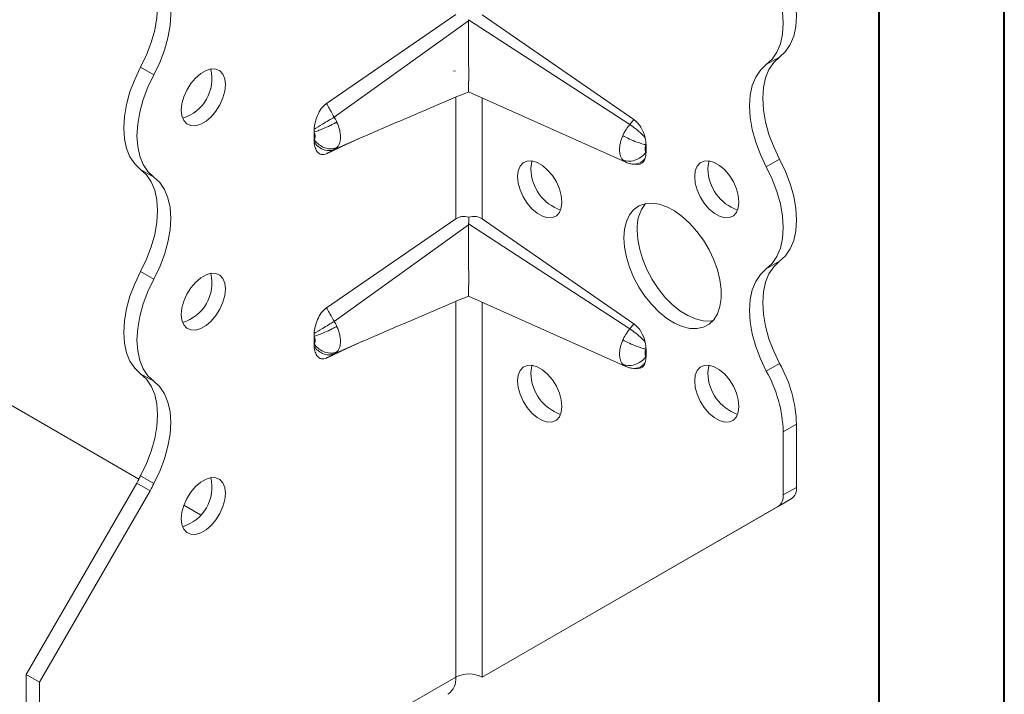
# Model space of a CAD drawing. Header units: millimetres. Extents: x 0 to 210, y 0 to 297.
# Tile 4 of 9: x 171 to 210, y 56 to 83. Entities that reach past the tile are written whole.
import ezdxf

# ---------------------------------------------------------------- set-up
doc = ezdxf.new("R2010")
doc.units = ezdxf.units.MM

msp = doc.modelspace()

# ---------------------------------------------------------------- linework, layer by layer
at = {"color": 7, "linetype": 'Continuous', "lineweight": 40}
for p, q in [((210.079, 0.215), (210.079, 297.215)), ((205.079, 5.215), (205.079, 292.215))]:
    msp.add_line(p, q, dxfattribs=at)
at = {"color": 7, "linetype": 'Continuous', "lineweight": 15}
for p, q in [((183.005, 79.803), (188.168, 83.353)), ((188.684, 83.111), (183.318, 79.252)), ((195.119, 78.956), (188.685, 83.151)), ((189.228, 83.351), (195.285, 79.155)), ((200.574, 81.353), (201.104, 81.659)), ((176.115, 80.945), (175.585, 81.251)), ((188.154, 81.105), (188.087, 81.095)), ((188.682, 80.271), (194.96, 77.456)), ((188.168, 75.188), (188.168, 80.052)), ((189.228, 75.185), (189.228, 80.026)), ((195.285, 79.155), (195.119, 78.956)), ((182.511, 78.363), (182.511, 78.663)), ((183.318, 77.962), (184.457, 78.462)), ((183.816, 78.172), (184.457, 78.462)), ((184.457, 78.462), (184.498, 78.481)), ((183.816, 78.172), (183.005, 77.793)), ((195.769, 78.149), (195.769, 77.857)), ((194.841, 77.546), (194.958, 77.458)), ((200.574, 77.271), (201.104, 77.577)), ((176.115, 76.862), (175.585, 77.168)), ((195.273, 77.376), (195.441, 77.37)), ((183.005, 71.638), (188.168, 75.188)), ((189.228, 75.185), (195.285, 70.989)), ((188.684, 74.946), (183.318, 71.087)), ((195.119, 70.79), (188.685, 74.985)), ((175.517, 64.79), (160.944, 73.202)), ((200.574, 73.188), (201.104, 73.494)), ((176.115, 72.78), (175.585, 73.086)), ((188.682, 72.106), (194.96, 69.29)), ((188.168, 56.874), (188.168, 71.886)), ((189.228, 56.874), (189.228, 71.861)), ((195.285, 70.989), (195.119, 70.79)), ((182.511, 70.198), (182.511, 70.498)), ((183.816, 70.006), (183.005, 69.628)), ((183.318, 69.797), (184.457, 70.297)), ((183.816, 70.006), (184.457, 70.297)), ((184.457, 70.297), (184.495, 70.314)), ((195.769, 69.983), (195.769, 69.692)), ((194.841, 69.381), (194.958, 69.293)), ((195.273, 69.211), (195.441, 69.204)), ((200.574, 69.105), (201.104, 69.411)), ((176.115, 68.697), (175.585, 69.003)), ((201.78, 66.98), (201.249, 66.674)), ((201.78, 66.98), (201.78, 64.46)), ((201.249, 64.154), (201.249, 66.674)), ((176.115, 64.614), (175.585, 64.92)), ((171.02, 56.978), (175.44, 64.633)), ((175.97, 64.326), (175.44, 64.633)), ((175.97, 64.326), (171.551, 56.672)), ((201.249, 64.154), (201.78, 64.46)), ((177.983, 63.366), (177.315, 63.752)), ((201.572, 64.003), (189.759, 57.181)), ((201.572, 64.003), (201.042, 63.696)), ((189.228, 56.874), (201.042, 63.696)), ((189.228, 56.874), (189.759, 57.181)), ((171.551, 56.672), (171.02, 56.978)), ((171.02, 56.978), (171.02, 47.588)), ((188.168, 56.874), (171.551, 47.282)), ((171.551, 47.282), (171.551, 56.672)), ((188.168, 56.874), (188.168, 56.874))]:
    msp.add_line(p, q, dxfattribs=at)
at = {"color": 7, "linetype": 'Continuous', "lineweight": 15, "flags": 128}
for points in [[(201.104, 85.742), (201.34, 85.252), (201.529, 84.754), (201.667, 84.257), (201.751, 83.773), (201.78, 83.311), (201.751, 82.882), (201.667, 82.495), (201.529, 82.157), (201.34, 81.877), (201.104, 81.659)], [(175.585, 81.251), (175.821, 81.741), (176.01, 82.24), (176.148, 82.736), (176.232, 83.221), (176.26, 83.682), (176.232, 84.111), (176.148, 84.499), (176.01, 84.836), (175.821, 85.117), (175.585, 85.334)], [(200.574, 81.353), (200.81, 81.571), (200.999, 81.851), (201.137, 82.188), (201.221, 82.576), (201.249, 83.005), (201.221, 83.466), (201.137, 83.951), (200.999, 84.447), (200.81, 84.946), (200.574, 85.436)], [(176.115, 85.028), (176.351, 84.81), (176.54, 84.53), (176.678, 84.193), (176.762, 83.805), (176.79, 83.376), (176.762, 82.915), (176.678, 82.43), (176.54, 81.934), (176.351, 81.435), (176.115, 80.945)], [(201.104, 81.659), (200.868, 81.442), (200.679, 81.162), (200.541, 80.824), (200.457, 80.437), (200.429, 80.008), (200.457, 79.546), (200.541, 79.062), (200.679, 78.565), (200.868, 78.067), (201.104, 77.577)], [(175.585, 77.168), (175.349, 77.386), (175.16, 77.666), (175.022, 78.004), (174.938, 78.391), (174.91, 78.82), (174.938, 79.282), (175.022, 79.766), (175.16, 80.263), (175.349, 80.761), (175.585, 81.251)], [(177.208, 79.534), (177.233, 79.793), (177.309, 80.067), (177.43, 80.34), (177.589, 80.595), (177.778, 80.818), (177.985, 80.996), (178.198, 81.119), (178.405, 81.18), (178.594, 81.175), (178.753, 81.103), (178.874, 80.971), (178.95, 80.784), (178.975, 80.555), (178.95, 80.296), (178.874, 80.022), (178.753, 79.75), (178.594, 79.495), (178.405, 79.271), (178.198, 79.093), (177.985, 78.97), (177.778, 78.909), (177.589, 78.915), (177.43, 78.986), (177.309, 79.119), (177.233, 79.305), (177.208, 79.534)], [(200.574, 77.271), (200.338, 77.76), (200.149, 78.259), (200.011, 78.756), (199.927, 79.24), (199.899, 79.702), (199.927, 80.131), (200.011, 80.518), (200.149, 80.856), (200.338, 81.136), (200.574, 81.353)], [(176.115, 80.945), (175.879, 80.455), (175.69, 79.957), (175.552, 79.46), (175.468, 78.975), (175.44, 78.514), (175.468, 78.085), (175.552, 77.698), (175.69, 77.36), (175.879, 77.08), (176.115, 76.862)], [(190.643, 76.88), (190.668, 77.109), (190.744, 77.296), (190.865, 77.428), (191.024, 77.499), (191.213, 77.505), (191.42, 77.444), (191.633, 77.321), (191.84, 77.143), (192.029, 76.92), (192.188, 76.664), (192.309, 76.392), (192.385, 76.118), (192.41, 75.859), (192.385, 75.63), (192.309, 75.443), (192.188, 75.311), (192.029, 75.24), (191.84, 75.234), (191.633, 75.295), (191.42, 75.418), (191.213, 75.596), (191.024, 75.819), (190.865, 76.075), (190.744, 76.347), (190.668, 76.621), (190.643, 76.88)], [(191.226, 77.503), (191.199, 77.415), (191.173, 77.186)], [(197.714, 76.88), (197.739, 77.11), (197.815, 77.296), (197.936, 77.429), (198.095, 77.5), (198.284, 77.505), (198.491, 77.445), (198.704, 77.322), (198.911, 77.144), (199.1, 76.92), (199.259, 76.665), (199.38, 76.393), (199.456, 76.119), (199.481, 75.86), (199.456, 75.63), (199.38, 75.444), (199.259, 75.311), (199.1, 75.24), (198.911, 75.235), (198.704, 75.295), (198.491, 75.418), (198.284, 75.597), (198.095, 75.82), (197.936, 76.075), (197.815, 76.348), (197.739, 76.621), (197.714, 76.88)], [(198.297, 77.504), (198.27, 77.416), (198.244, 77.187)], [(201.104, 77.577), (201.34, 77.087), (201.529, 76.588), (201.667, 76.091), (201.751, 75.607), (201.78, 75.146), (201.751, 74.717), (201.667, 74.329), (201.529, 73.992), (201.34, 73.711), (201.104, 73.494)], [(175.585, 73.086), (175.821, 73.576), (176.01, 74.074), (176.148, 74.571), (176.232, 75.055), (176.26, 75.517), (176.232, 75.946), (176.148, 76.333), (176.01, 76.671), (175.821, 76.951), (175.585, 77.168)], [(200.574, 73.188), (200.81, 73.405), (200.999, 73.686), (201.137, 74.023), (201.221, 74.41), (201.249, 74.839), (201.221, 75.301), (201.137, 75.785), (200.999, 76.282), (200.81, 76.781), (200.574, 77.271)], [(176.115, 76.862), (176.351, 76.645), (176.54, 76.365), (176.678, 76.027), (176.762, 75.64), (176.79, 75.211), (176.762, 74.749), (176.678, 74.265), (176.54, 73.768), (176.351, 73.27), (176.115, 72.78)], [(194.885, 74.431), (194.91, 74.776), (194.985, 75.084), (195.108, 75.345), (195.275, 75.554), (195.483, 75.705), (195.725, 75.794), (195.996, 75.818), (196.289, 75.777), (196.595, 75.672), (196.908, 75.506), (197.219, 75.284), (197.519, 75.009), (197.802, 74.691), (198.06, 74.337), (198.285, 73.957), (198.473, 73.559), (198.619, 73.155), (198.718, 72.755), (198.768, 72.37), (198.768, 72.008), (198.718, 71.681), (198.619, 71.395), (198.473, 71.159), (198.285, 70.979), (198.06, 70.859), (197.802, 70.802), (197.519, 70.81), (197.219, 70.883), (196.908, 71.019), (196.595, 71.214), (196.289, 71.463), (195.996, 71.761), (195.725, 72.098), (195.483, 72.466), (195.275, 72.856), (195.108, 73.258), (194.985, 73.662), (194.91, 74.056), (194.885, 74.431)], [(195.416, 74.737), (195.441, 74.362), (195.516, 73.968), (195.638, 73.565), (195.806, 73.163), (196.013, 72.772), (196.256, 72.404), (196.527, 72.067), (196.819, 71.77), (197.126, 71.52), (197.438, 71.325), (197.749, 71.189), (198.05, 71.116), (198.332, 71.108), (198.444, 71.124)], [(200.574, 69.105), (200.338, 69.595), (200.149, 70.094), (200.011, 70.59), (199.927, 71.075), (199.899, 71.536), (199.927, 71.965), (200.011, 72.353), (200.149, 72.69), (200.338, 72.971), (200.574, 73.188)], [(201.104, 73.494), (200.868, 73.277), (200.679, 72.996), (200.541, 72.659), (200.457, 72.271), (200.429, 71.842), (200.457, 71.381), (200.541, 70.897), (200.679, 70.4), (200.868, 69.901), (201.104, 69.411)], [(175.585, 69.003), (175.349, 69.22), (175.16, 69.501), (175.022, 69.838), (174.938, 70.226), (174.91, 70.655), (174.938, 71.116), (175.022, 71.601), (175.16, 72.097), (175.349, 72.596), (175.585, 73.086)], [(176.115, 72.78), (175.879, 72.29), (175.69, 71.791), (175.552, 71.294), (175.468, 70.81), (175.44, 70.348), (175.468, 69.919), (175.552, 69.532), (175.69, 69.195), (175.879, 68.914), (176.115, 68.697)], [(177.208, 71.369), (177.233, 71.628), (177.309, 71.902), (177.43, 72.174), (177.589, 72.429), (177.778, 72.653), (177.985, 72.831), (178.198, 72.954), (178.405, 73.015), (178.594, 73.009), (178.753, 72.938), (178.874, 72.805), (178.95, 72.619), (178.975, 72.39), (178.95, 72.13), (178.874, 71.857), (178.753, 71.584), (178.594, 71.329), (178.405, 71.106), (178.198, 70.928), (177.985, 70.805), (177.778, 70.744), (177.589, 70.749), (177.43, 70.82), (177.309, 70.953), (177.233, 71.14), (177.208, 71.369)], [(190.643, 68.714), (190.668, 68.944), (190.744, 69.13), (190.865, 69.263), (191.024, 69.334), (191.213, 69.339), (191.42, 69.279), (191.633, 69.156), (191.84, 68.977), (192.029, 68.754), (192.188, 68.499), (192.309, 68.227), (192.385, 67.953), (192.41, 67.694), (192.385, 67.464), (192.309, 67.278), (192.188, 67.145), (192.029, 67.074), (191.84, 67.069), (191.633, 67.129), (191.42, 67.252), (191.213, 67.431), (191.024, 67.654), (190.865, 67.909), (190.744, 68.182), (190.668, 68.455), (190.643, 68.714)], [(191.226, 69.337), (191.199, 69.25), (191.173, 69.02)], [(197.714, 68.715), (197.739, 68.944), (197.815, 69.131), (197.936, 69.264), (198.095, 69.335), (198.284, 69.34), (198.491, 69.279), (198.704, 69.156), (198.911, 68.978), (199.1, 68.755), (199.259, 68.5), (199.38, 68.227), (199.456, 67.954), (199.481, 67.694), (199.456, 67.465), (199.38, 67.279), (199.259, 67.146), (199.1, 67.075), (198.911, 67.069), (198.704, 67.13), (198.491, 67.253), (198.284, 67.431), (198.095, 67.655), (197.936, 67.91), (197.815, 68.182), (197.739, 68.456), (197.714, 68.715)], [(198.297, 69.338), (198.27, 69.251), (198.244, 69.021)], [(175.585, 64.92), (175.821, 65.41), (176.01, 65.909), (176.148, 66.406), (176.232, 66.89), (176.26, 67.352), (176.232, 67.781), (176.148, 68.168), (176.01, 68.505), (175.821, 68.786), (175.585, 69.003)], [(176.115, 68.697), (176.351, 68.48), (176.54, 68.199), (176.678, 67.862), (176.762, 67.474), (176.79, 67.045), (176.762, 66.584), (176.678, 66.099), (176.54, 65.603), (176.351, 65.104), (176.115, 64.614)], [(177.208, 63.204), (177.233, 63.463), (177.309, 63.736), (177.43, 64.009), (177.589, 64.264), (177.778, 64.487), (177.985, 64.666), (178.198, 64.789), (178.405, 64.849), (178.594, 64.844), (178.753, 64.773), (178.874, 64.64), (178.95, 64.454), (178.975, 64.224), (178.95, 63.965), (178.874, 63.691), (178.753, 63.419), (178.594, 63.164), (178.405, 62.94), (178.198, 62.762), (177.985, 62.639), (177.778, 62.579), (177.589, 62.584), (177.43, 62.655), (177.309, 62.788), (177.233, 62.974), (177.208, 63.204)]]:
    msp.add_lwpolyline(points, dxfattribs=at)
at = {"color": 7, "linetype": 'Continuous', "lineweight": 15}
for centre, radius, start, end in [((176.777, 80.804), 1.658, 286.955, 13.0503), ((192.933, 77.206), 1.76, 180.6436, 250.92), ((200.004, 77.206), 1.76, 180.6436, 250.92), ((196.988, 74.829), 1.576, 142.0577, 183.3682), ((176.777, 72.638), 1.658, 286.955, 13.0503), ((196.47, 66.815), 5.312, 1.7822, 29.2619), ((192.933, 69.04), 1.76, 180.6436, 250.92), ((200.004, 69.041), 1.76, 180.6436, 250.92), ((195.94, 66.509), 5.312, 1.7822, 29.2619), ((181.253, 61.886), 6.43, 151.8392, 154.7108), ((181.784, 61.58), 6.43, 151.8392, 154.7108), ((176.777, 64.473), 1.658, 286.955, 13.0503), ((200.749, 64.105), 0.503, 305.698, 5.6204), ((201.279, 64.411), 0.503, 305.698, 5.6204), ((187.454, 56.784), 0.719, 304.0564, 7.2558), ((188.698, 55.851), 1.153, 62.6097, 117.3903)]:
    msp.add_arc(centre, radius, start, end, dxfattribs=at)
for centre, major_axis, ratio, start_param, end_param in [((195.239, 78.49), (-0.326, 0.736), 0.568519, 4.384611, 5.532817), ((195.239, 78.128), (-0.326, 0.736), 0.568519, 2.869716, 3.715446), ((188.698, 74.553), (0.615, 0.559), 0.768356, 0.176102, 0.965136), ((195.239, 70.325), (-0.326, 0.736), 0.568519, 4.384611, 5.532817), ((195.239, 69.963), (-0.326, 0.736), 0.568519, 2.869716, 3.715446)]:
    msp.add_ellipse(centre, major_axis=major_axis, ratio=ratio, start_param=start_param, end_param=end_param, dxfattribs=at)
for points, knots in [([(188.684, 83.111), (188.683, 83.042), (188.682, 82.904), (188.682, 82.688), (188.683, 82.462), (188.683, 82.228), (188.684, 82.022), (188.685, 81.85), (188.685, 81.714), (188.686, 81.577), (188.686, 81.442), (188.686, 81.311), (188.687, 81.183), (188.687, 81.06), (188.687, 80.947), (188.687, 80.846), (188.687, 80.757), (188.686, 80.674), (188.686, 80.599), (188.686, 80.511), (188.685, 80.439), (188.685, 80.375), (188.684, 80.33), (188.683, 80.295), (188.683, 80.276), (188.683, 80.273), (188.682, 80.272)], [0, 0, 0, 0, 0.059447, 0.118602, 0.178152, 0.239217, 0.300959, 0.335001, 0.369215, 0.40403, 0.439083, 0.473138, 0.50747, 0.542733, 0.578343, 0.608847, 0.639578, 0.670996, 0.702639, 0.732987, 0.794468, 0.82562, 0.871809, 0.918364, 0.965903, 1, 1, 1, 1]), ([(184.498, 78.48), (185.069, 78.727), (186.454, 79.326), (187.858, 79.921), (188.683, 80.271)], [0, 0, 0, 0, 0.412312, 1, 1, 1, 1]), ([(182.515, 78.775), (182.522, 78.863), (182.536, 78.953), (182.58, 79.138), (182.611, 79.234), (182.691, 79.42), (182.742, 79.513), (182.861, 79.679), (182.931, 79.753), (183.005, 79.803)], [0, 0, 0, 0, 0.25, 0.25, 0.5, 0.5, 0.75, 0.75, 1, 1, 1, 1]), ([(183.318, 79.252), (183.305, 79.275), (183.292, 79.298), (183.258, 79.358), (183.237, 79.395), (183.183, 79.49), (183.15, 79.549), (183.079, 79.673), (183.042, 79.738), (183.005, 79.803)], [-0.126791, -0.126791, -0.126791, -0.126791, -0.1109421, -0.1109421, -0.0855839, -0.0855839, -0.0450108, -0.0450108, 0, 0, 0, 0]), ([(182.511, 78.663), (182.556, 78.675), (182.665, 78.71), (182.888, 78.798), (183.085, 78.886), (183.226, 78.956), (183.295, 78.99), (183.35, 79.019), (183.386, 79.039), (183.407, 79.05), (183.417, 79.056), (183.422, 79.059)], [0, 0, 0, 0, 0.214286, 0.428571, 0.714286, 0.785714, 0.857143, 0.928571, 0.964286, 0.982143, 1, 1, 1, 1]), ([(182.515, 78.775), (182.604, 78.83), (182.869, 78.989), (183.18, 79.172), (183.318, 79.252)], [0, 0, 0, 0, 0.4184242, 0.9184242, 0.9184242, 0.9184242, 0.9184242]), ([(183.422, 79.059), (183.412, 79.079), (183.393, 79.119), (183.359, 79.183), (183.333, 79.227), (183.318, 79.252)], [0, 0, 0, 0, 0.304002, 0.608703, 1, 1, 1, 1]), ([(183.422, 78.036), (183.434, 78.049), (183.458, 78.076), (183.501, 78.14), (183.53, 78.209), (183.554, 78.298), (183.569, 78.395), (183.569, 78.544), (183.547, 78.687), (183.518, 78.805), (183.481, 78.922), (183.446, 79.006), (183.422, 79.059)], [-0.09692135, -0.09692135, -0.09692135, -0.09692135, -0.09132928, -0.08573721, -0.07455307, -0.07175704, -0.06336893, -0.05218479, -0.04100065, -0.03540858, -0.02981651, -0.01863237, -0.01863237, -0.01863237, -0.01863237]), ([(182.515, 78.775), (182.513, 78.756), (182.512, 78.737), (182.512, 78.718), (182.511, 78.709), (182.511, 78.7), (182.511, 78.691), (182.511, 78.681), (182.511, 78.672), (182.511, 78.663)], [0, 0, 0, 0, 0.00013404, 0.00013404, 0.00013404, 0.0002011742, 0.0002011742, 0.0002011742, 0.000268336, 0.000268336, 0.000268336, 0.000268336]), ([(182.511, 78.663), (182.519, 78.646), (182.529, 78.621), (182.54, 78.586), (182.549, 78.552), (182.555, 78.511), (182.555, 78.469), (182.55, 78.441), (182.544, 78.415), (182.535, 78.395), (182.522, 78.376), (182.515, 78.367), (182.511, 78.363)], [-0.09692135, -0.09692135, -0.09692135, -0.09692135, -0.08573721, -0.08014514, -0.07455307, -0.06336893, -0.05218479, -0.04379669, -0.04100065, -0.02981651, -0.02422444, -0.01863237, -0.01863237, -0.01863237, -0.01863237]), ([(195.119, 78.956), (195.071, 78.901), (194.997, 78.802), (194.906, 78.651), (194.861, 78.561), (194.841, 78.516)], [-0.03148795, -0.03148795, -0.03148795, -0.03148795, -0.01804886, -0.00902443, 0.00000001, 0.00000001, 0.00000001, 0.00000001]), ([(195.74, 78.429), (195.699, 78.477), (195.584, 78.597), (195.364, 78.789), (195.196, 78.908), (195.119, 78.956)], [0, 0, 0, 0, 0.2029082, 0.4886224, 0.7743367, 0.7743367, 0.7743367, 0.7743367]), ([(182.511, 78.363), (182.511, 78.354), (182.511, 78.345), (182.511, 78.336), (182.511, 78.323), (182.512, 78.309), (182.512, 78.296), (182.513, 78.283), (182.514, 78.269), (182.515, 78.256)], [0, 0, 0, 0, 0.0000670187, 0.0000670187, 0.0000670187, 0.0001676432, 0.0001676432, 0.0001676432, 0.00026839, 0.00026839, 0.00026839, 0.00026839]), ([(183.422, 78.036), (183.417, 78.034), (183.407, 78.03), (183.386, 78.022), (183.35, 78.009), (183.295, 77.996), (183.226, 77.988), (183.085, 77.986), (182.888, 78.036), (182.665, 78.18), (182.556, 78.299), (182.511, 78.363)], [0, 0, 0, 0, 0.017857, 0.035714, 0.071429, 0.142857, 0.214286, 0.285714, 0.571429, 0.785714, 1, 1, 1, 1]), ([(183.005, 77.793), (182.968, 77.776), (182.933, 77.766), (182.865, 77.758), (182.832, 77.759), (182.772, 77.773), (182.745, 77.785), (182.694, 77.818), (182.672, 77.837), (182.611, 77.908), (182.581, 77.968), (182.536, 78.101), (182.522, 78.176), (182.515, 78.256)], [0, 0, 0, 0, 0.125, 0.125, 0.25, 0.25, 0.375, 0.375, 0.5, 0.5, 0.75, 0.75, 1, 1, 1, 1]), ([(183.318, 77.962), (183.18, 77.9), (182.869, 77.907), (182.604, 78.13), (182.515, 78.256)], [0, 0, 0, 0, 0.5, 0.9184242, 0.9184242, 0.9184242, 0.9184242]), ([(194.841, 78.516), (194.805, 78.435), (194.766, 78.325), (194.735, 78.19), (194.721, 78.111), (194.71, 78.008), (194.711, 77.884), (194.732, 77.752), (194.775, 77.636), (194.817, 77.573), (194.841, 77.546)], [-0.10675045, -0.10675045, -0.10675045, -0.10675045, -0.09062369, -0.0852481, -0.07987251, -0.07449692, -0.06374574, -0.05299456, -0.04224338, -0.03149221, -0.03149221, -0.03149221, -0.03149221]), ([(194.841, 78.516), (194.921, 78.472), (195.106, 78.379), (195.381, 78.265), (195.61, 78.187), (195.722, 78.158), (195.769, 78.149)], [0, 0, 0, 0, 0.285714, 0.571429, 0.785714, 1, 1, 1, 1]), ([(183.005, 77.793), (183.042, 77.813), (183.079, 77.833), (183.15, 77.871), (183.183, 77.889), (183.237, 77.918), (183.258, 77.93), (183.292, 77.948), (183.305, 77.955), (183.318, 77.962)], [-0.126791, -0.126791, -0.126791, -0.126791, -0.0817802, -0.0817802, -0.0412071, -0.0412071, -0.0158489, -0.0158489, 0, 0, 0, 0]), ([(183.318, 77.962), (183.324, 77.965), (183.339, 77.973), (183.364, 77.989), (183.393, 78.009), (183.412, 78.027), (183.422, 78.036)], [0, 0, 0, 0, 0.1654517, 0.3913222, 0.6951061, 1, 1, 1, 1]), ([(195.769, 77.857), (195.762, 77.865), (195.75, 77.884), (195.737, 77.919), (195.731, 77.958), (195.731, 77.996), (195.734, 78.027), (195.738, 78.05), (195.747, 78.091), (195.759, 78.124), (195.769, 78.149)], [-0.10675045, -0.10675045, -0.10675045, -0.10675045, -0.09599928, -0.0852481, -0.07449692, -0.06374574, -0.05837015, -0.05299456, -0.04761897, -0.03149221, -0.03149221, -0.03149221, -0.03149221]), ([(194.841, 77.546), (194.921, 77.51), (195.106, 77.474), (195.381, 77.539), (195.61, 77.678), (195.722, 77.794), (195.769, 77.857)], [0, 0, 0, 0, 0.285714, 0.571429, 0.785714, 1, 1, 1, 1]), ([(195.306, 77.379), (195.354, 77.382), (195.459, 77.387), (195.612, 77.468), (195.697, 77.563), (195.74, 77.611)], [0, 0, 0, 0, 0.300932, 0.650466, 1, 1, 1, 1]), ([(194.969, 77.451), (195.023, 77.43), (195.132, 77.388), (195.249, 77.379), (195.307, 77.375)], [0, 0, 0, 0, 0.504229, 1, 1, 1, 1]), ([(188.168, 75.188), (188.203, 75.212), (188.241, 75.232), (188.323, 75.262), (188.367, 75.273), (188.503, 75.29), (188.6, 75.283), (188.695, 75.259)], [0, 0, 0, 0, 0.25, 0.25, 0.5, 0.5, 1, 1, 1, 1]), ([(188.684, 74.946), (188.683, 74.877), (188.682, 74.739), (188.682, 74.522), (188.683, 74.297), (188.683, 74.062), (188.684, 73.856), (188.685, 73.685), (188.685, 73.548), (188.686, 73.412), (188.686, 73.277), (188.686, 73.146), (188.687, 73.018), (188.687, 72.894), (188.687, 72.781), (188.687, 72.681), (188.687, 72.591), (188.686, 72.508), (188.686, 72.434), (188.686, 72.345), (188.685, 72.273), (188.684, 72.209), (188.684, 72.164), (188.683, 72.13), (188.683, 72.11), (188.682, 72.108), (188.682, 72.107)], [0, 0, 0, 0, 0.059452, 0.118583, 0.178109, 0.239149, 0.300864, 0.334915, 0.369137, 0.403961, 0.439022, 0.473086, 0.507426, 0.542699, 0.578318, 0.608823, 0.639554, 0.670972, 0.702617, 0.732966, 0.794453, 0.825607, 0.871758, 0.918276, 0.965776, 1, 1, 1, 1]), ([(184.495, 70.314), (185.067, 70.561), (186.453, 71.16), (187.858, 71.756), (188.683, 72.106)], [0, 0, 0, 0, 0.4125643, 1, 1, 1, 1]), ([(182.515, 70.609), (182.522, 70.697), (182.536, 70.788), (182.58, 70.973), (182.611, 71.069), (182.691, 71.255), (182.742, 71.348), (182.861, 71.513), (182.931, 71.587), (183.005, 71.638)], [0, 0, 0, 0, 0.25, 0.25, 0.5, 0.5, 0.75, 0.75, 1, 1, 1, 1]), ([(183.318, 71.087), (183.305, 71.11), (183.292, 71.133), (183.258, 71.192), (183.237, 71.229), (183.183, 71.325), (183.15, 71.384), (183.079, 71.508), (183.042, 71.573), (183.005, 71.638)], [-0.126791, -0.126791, -0.126791, -0.126791, -0.1109421, -0.1109421, -0.0855839, -0.0855839, -0.0450108, -0.0450108, 0, 0, 0, 0]), ([(182.511, 70.498), (182.556, 70.51), (182.665, 70.545), (182.888, 70.632), (183.085, 70.721), (183.226, 70.79), (183.295, 70.825), (183.35, 70.854), (183.386, 70.874), (183.407, 70.885), (183.417, 70.89), (183.422, 70.893)], [0, 0, 0, 0, 0.214286, 0.428571, 0.714286, 0.785714, 0.857143, 0.928571, 0.964286, 0.982143, 1, 1, 1, 1]), ([(182.515, 70.609), (182.604, 70.664), (182.869, 70.824), (183.18, 71.006), (183.318, 71.087)], [0, 0, 0, 0, 0.4184242, 0.9184242, 0.9184242, 0.9184242, 0.9184242]), ([(183.422, 70.893), (183.412, 70.913), (183.393, 70.953), (183.359, 71.018), (183.333, 71.062), (183.318, 71.087)], [0, 0, 0, 0, 0.3041467, 0.6087064, 1, 1, 1, 1]), ([(183.422, 69.871), (183.446, 69.895), (183.493, 69.955), (183.535, 70.054), (183.556, 70.145), (183.569, 70.243), (183.569, 70.338), (183.561, 70.422), (183.553, 70.479), (183.535, 70.58), (183.493, 70.728), (183.446, 70.841), (183.422, 70.893)], [-0.09692135, -0.09692135, -0.09692135, -0.09692135, -0.08573721, -0.07455307, -0.068961, -0.06336893, -0.05218479, -0.04938876, -0.04659272, -0.04100065, -0.02981651, -0.01863237, -0.01863237, -0.01863237, -0.01863237]), ([(195.119, 70.79), (195.056, 70.717), (194.953, 70.575), (194.871, 70.418), (194.841, 70.351)], [-0.03148795, -0.03148795, -0.03148795, -0.03148795, -0.01353664, 0.00000001, 0.00000001, 0.00000001, 0.00000001]), ([(195.74, 70.263), (195.699, 70.311), (195.584, 70.432), (195.364, 70.624), (195.196, 70.742), (195.119, 70.79)], [0, 0, 0, 0, 0.2029082, 0.4886225, 0.7743368, 0.7743368, 0.7743368, 0.7743368]), ([(182.515, 70.609), (182.513, 70.59), (182.512, 70.572), (182.512, 70.553), (182.511, 70.544), (182.511, 70.534), (182.511, 70.525), (182.511, 70.516), (182.511, 70.507), (182.511, 70.498)], [0, 0, 0, 0, 0.00013404, 0.00013404, 0.00013404, 0.0002011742, 0.0002011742, 0.0002011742, 0.000268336, 0.000268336, 0.000268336, 0.000268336]), ([(182.511, 70.498), (182.519, 70.481), (182.533, 70.447), (182.545, 70.404), (182.55, 70.375), (182.552, 70.358), (182.555, 70.334), (182.555, 70.307), (182.551, 70.279), (182.545, 70.253), (182.533, 70.224), (182.519, 70.206), (182.511, 70.198)], [-0.09692135, -0.09692135, -0.09692135, -0.09692135, -0.08573721, -0.07455307, -0.068961, -0.06616497, -0.06336893, -0.05218479, -0.04659272, -0.04100065, -0.02981651, -0.01863237, -0.01863237, -0.01863237, -0.01863237]), ([(182.511, 70.198), (182.511, 70.189), (182.511, 70.18), (182.511, 70.171), (182.511, 70.157), (182.512, 70.144), (182.512, 70.13), (182.513, 70.117), (182.514, 70.104), (182.515, 70.091)], [0, 0, 0, 0, 0.0000670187, 0.0000670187, 0.0000670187, 0.0001676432, 0.0001676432, 0.0001676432, 0.00026839, 0.00026839, 0.00026839, 0.00026839]), ([(183.422, 69.871), (183.417, 69.869), (183.407, 69.864), (183.386, 69.856), (183.35, 69.844), (183.295, 69.831), (183.226, 69.822), (183.085, 69.821), (182.888, 69.871), (182.665, 70.015), (182.556, 70.133), (182.511, 70.198)], [0, 0, 0, 0, 0.017857, 0.035714, 0.071429, 0.142857, 0.214286, 0.285714, 0.571429, 0.785714, 1, 1, 1, 1]), ([(183.005, 69.628), (182.968, 69.611), (182.933, 69.601), (182.865, 69.592), (182.832, 69.594), (182.772, 69.608), (182.745, 69.62), (182.694, 69.652), (182.672, 69.672), (182.611, 69.742), (182.581, 69.802), (182.536, 69.936), (182.522, 70.01), (182.515, 70.091)], [0, 0, 0, 0, 0.125, 0.125, 0.25, 0.25, 0.375, 0.375, 0.5, 0.5, 0.75, 0.75, 1, 1, 1, 1]), ([(183.318, 69.797), (183.18, 69.735), (182.869, 69.742), (182.604, 69.965), (182.515, 70.091)], [0, 0, 0, 0, 0.5, 0.9184242, 0.9184242, 0.9184242, 0.9184242]), ([(194.841, 70.351), (194.805, 70.27), (194.766, 70.159), (194.735, 70.025), (194.721, 69.946), (194.71, 69.842), (194.711, 69.719), (194.732, 69.587), (194.775, 69.471), (194.817, 69.408), (194.841, 69.381)], [-0.10675045, -0.10675045, -0.10675045, -0.10675045, -0.09062369, -0.0852481, -0.07987251, -0.07449692, -0.06374574, -0.05299456, -0.04224338, -0.03149221, -0.03149221, -0.03149221, -0.03149221]), ([(194.841, 70.351), (194.921, 70.306), (195.106, 70.214), (195.381, 70.099), (195.61, 70.021), (195.722, 69.992), (195.769, 69.983)], [0, 0, 0, 0, 0.285714, 0.571429, 0.785714, 1, 1, 1, 1]), ([(183.005, 69.628), (183.042, 69.648), (183.079, 69.668), (183.15, 69.706), (183.183, 69.724), (183.237, 69.753), (183.258, 69.764), (183.292, 69.783), (183.305, 69.79), (183.318, 69.797)], [-0.126791, -0.126791, -0.126791, -0.126791, -0.0817802, -0.0817802, -0.0412071, -0.0412071, -0.0158489, -0.0158489, 0, 0, 0, 0]), ([(183.318, 69.797), (183.326, 69.801), (183.343, 69.81), (183.37, 69.827), (183.397, 69.848), (183.414, 69.864), (183.422, 69.871)], [0, 0, 0, 0, 0.194155, 0.46607, 0.751774, 1, 1, 1, 1]), ([(194.841, 69.381), (194.921, 69.344), (195.106, 69.309), (195.381, 69.373), (195.61, 69.512), (195.722, 69.628), (195.769, 69.692)], [0, 0, 0, 0, 0.285714, 0.571429, 0.785714, 1, 1, 1, 1]), ([(195.769, 69.692), (195.762, 69.7), (195.75, 69.719), (195.737, 69.753), (195.731, 69.793), (195.731, 69.83), (195.734, 69.861), (195.738, 69.885), (195.747, 69.926), (195.759, 69.959), (195.769, 69.983)], [-0.10675045, -0.10675045, -0.10675045, -0.10675045, -0.09599928, -0.0852481, -0.07449692, -0.06374574, -0.05837015, -0.05299456, -0.04761897, -0.03149221, -0.03149221, -0.03149221, -0.03149221]), ([(194.969, 69.286), (195.023, 69.264), (195.132, 69.222), (195.249, 69.214), (195.307, 69.21)], [0, 0, 0, 0, 0.504229, 1, 1, 1, 1]), ([(195.306, 69.213), (195.354, 69.216), (195.459, 69.222), (195.612, 69.302), (195.697, 69.398), (195.74, 69.446)], [0, 0, 0, 0, 0.300932, 0.650466, 1, 1, 1, 1])]:
    msp.add_open_spline(points, degree=3, knots=knots, dxfattribs=at)
for points in [[(188.684, 83.111), (188.684, 83.124), (188.684, 83.138), (188.685, 83.151)], [(195.769, 78.149), (195.769, 78.238), (195.762, 78.331), (195.74, 78.429)], [(195.74, 77.611), (195.762, 77.683), (195.769, 77.768), (195.769, 77.857)], [(188.685, 74.985), (188.69, 75.077), (188.693, 75.168), (188.695, 75.259)], [(188.684, 74.946), (188.684, 74.959), (188.684, 74.972), (188.685, 74.985)], [(195.769, 69.983), (195.769, 70.072), (195.762, 70.165), (195.74, 70.263)], [(195.74, 69.446), (195.762, 69.518), (195.769, 69.603), (195.769, 69.692)]]:
    msp.add_open_spline(points, degree=3, dxfattribs=at)

doc.saveas('drawing.dxf')
